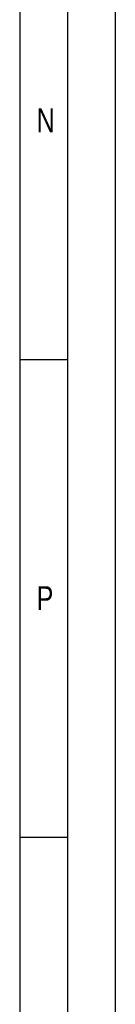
# Model space of a CAD drawing. Header units: millimetres. Extents: x 0 to 1189, y 0 to 841.
# Tile 158 of 226: x 1179 to 1189, y 103 to 206. Entities that reach past the tile are written whole.
import ezdxf

# ---------------------------------------------------------------- set-up
doc = ezdxf.new("R2010")
doc.units = ezdxf.units.MM
doc.header["$LTSCALE"] = 65.395
doc.layers.get('0').update_dxf_attribs({"linetype": 'CONTINUOUS'})
doc.styles.add('TEXTSTYLE_2', font='txt')

msp = doc.modelspace()

# ---------------------------------------------------------------- linework, layer by layer
at = {"color": 5, "linetype": 'CONTINUOUS'}
for p, q in [((1189, 841), (1189, 0)), ((1179, 831), (1179, 10)), ((1179, 170.5), (1184, 170.5)), ((1179, 120.5), (1184, 120.5))]:
    msp.add_line(p, q, dxfattribs=at)
at = {"color": 6, "linetype": 'CONTINUOUS'}
msp.add_line((1184, 836), (1184, 5), dxfattribs=at)

# ---------------------------------------------------------------- texts
at = {"color": 5, "linetype": 'CONTINUOUS', "style": 'TEXTSTYLE_2', "width": 0.785714}
for s, p in [('N', (1180.77091, 194.271)), ('P', (1180.77091, 144.271))]:
    msp.add_text(s, height=2.50001, dxfattribs=at).set_placement(p)

doc.saveas('drawing.dxf')
